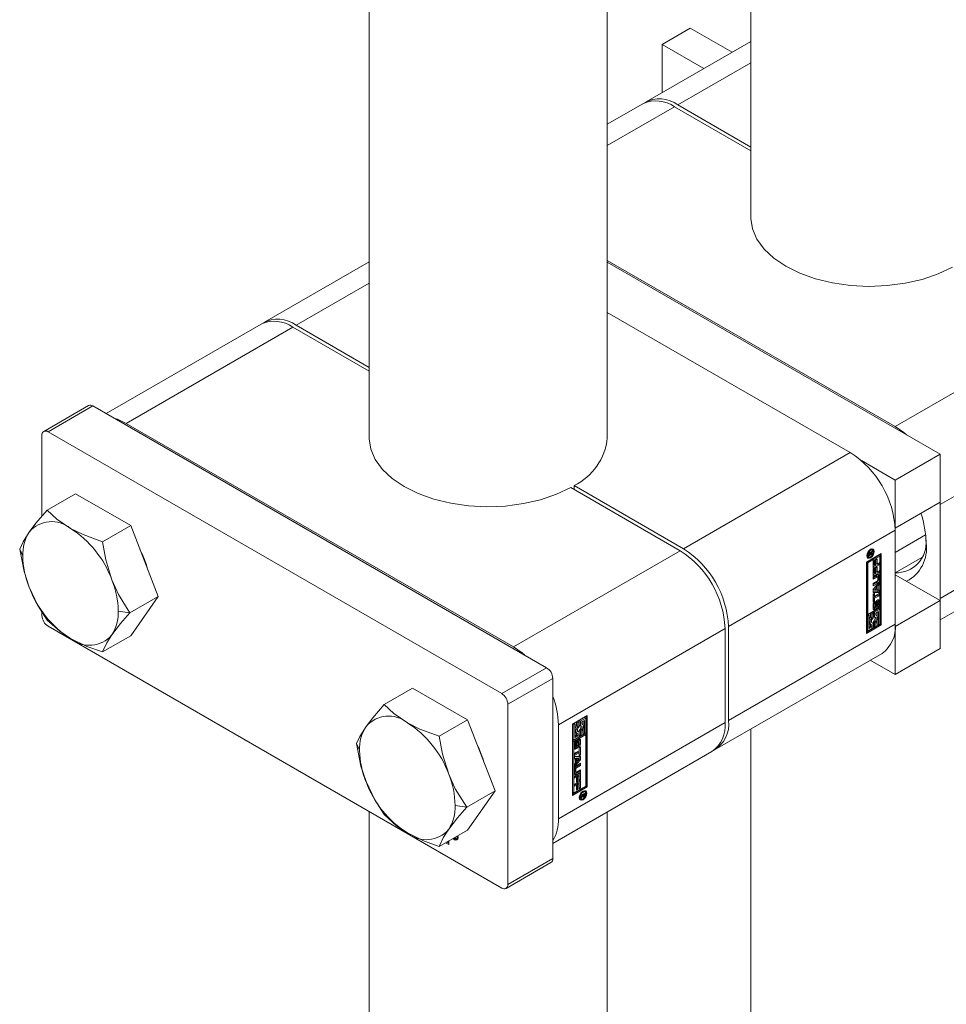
# Model space of a CAD drawing. Header units: millimetres. Extents: x 450 to 25135, y 150 to 17673.
# Tile 141 of 201: x 5325 to 5441, y 11666 to 11790. Entities that reach past the tile are written whole.
import ezdxf

# ---------------------------------------------------------------- set-up
doc = ezdxf.new("R2010")
doc.units = ezdxf.units.MM
doc.linetypes.add('SLD-Centrada-doble', pattern=[12.7, 6.35, -1.27, 1.27, -1.27, 1.27, -1.27])
doc.linetypes.add('SLD-Continua', pattern=[0])
doc.layers.add('COTAS', color=1, linetype='SLD-Continua')

msp = doc.modelspace()

# ---------------------------------------------------------------- linework, layer by layer
at = {"color": 7, "linetype": 'SLD-Continua', "lineweight": 18, "ltscale": 30}
for p, q in [((5368.54, 12670.35), (5368.54, 11737.57)), ((5398.54, 11737.57), (5398.54, 12670.3)), ((5416.63, 12575.25), (5416.63, 11765.33)), ((5416.63, 11700.89), (5416.63, 11443.42)), ((5368.54, 11690.51), (5368.54, 11529.96)), ((5398.54, 11529.96), (5398.54, 11690.45))]:
    msp.add_line(p, q, dxfattribs=at)
at = {"layer": 'COTAS', "linetype": 'SLD-Continua', "lineweight": 18, "ltscale": 30}
for p, q in [((5405.46, 11787.16), (5409, 11789.21)), ((5414.26, 11786.17), (5409, 11789.21)), ((5416.63, 11787.54), (5403.44, 11779.93)), ((5410.72, 11784.13), (5405.46, 11787.16)), ((5405.46, 11781.1), (5405.46, 11787.16)), ((5403.02, 11779.68), (5398.54, 11777.1)), ((5416.63, 11773.74), (5407.02, 11779.29)), ((5407.44, 11779.53), (5416.63, 11774.23)), ((5368.54, 11759.78), (5355.36, 11752.17)), ((5398.54, 11759.93), (5434.81, 11739)), ((5440.47, 11735.53), (5398.54, 11759.73)), ((5398.54, 11753.4), (5429.15, 11735.73)), ((5354.94, 11751.93), (5335.42, 11740.66)), ((5368.54, 11745.98), (5358.94, 11751.53)), ((5359.36, 11751.78), (5368.54, 11746.47)), ((5333.21, 11741.67), (5327.56, 11738.4)), ((5390.9, 11708.63), (5333.76, 11741.61)), ((5337.94, 11739.41), (5386.73, 11711.24)), ((5327.33, 11727.71), (5327.33, 11737.9)), ((5328.11, 11738.35), (5385.24, 11705.36)), ((5440.47, 11735.53), (5434.81, 11732.26)), ((5440.47, 11729.49), (5440.47, 11735.53)), ((5430.56, 11734.72), (5434.81, 11732.26)), ((5434.81, 11732.26), (5434.81, 11726.22)), ((5331.57, 11730.55), (5328, 11728.49)), ((5338.51, 11726.54), (5331.57, 11730.55)), ((5407.73, 11723.36), (5393.94, 11731.33)), ((5394.36, 11731.57), (5394.36, 11731.08)), ((5394.36, 11731.57), (5408.15, 11723.61)), ((5440.47, 11729.49), (5434.81, 11726.22)), ((5440.46, 11729.48), (5440.47, 11729.2)), ((5440.47, 11729.2), (5440.47, 11717.36)), ((5338.51, 11726.54), (5334.94, 11724.49)), ((5341.98, 11717.6), (5338.51, 11726.54)), ((5434.81, 11726.22), (5434.8, 11726.22)), ((5434.81, 11714.1), (5434.81, 11725.94)), ((5440.47, 11714.66), (5459.81, 11725.82)), ((5438.64, 11725.36), (5434.81, 11723.15)), ((5431.18, 11721.92), (5433.04, 11723)), ((5431.96, 11722.99), (5431.45, 11722.69)), ((5431.46, 11722.96), (5431.54, 11722.91)), ((5431.46, 11722.94), (5431.54, 11722.9)), ((5431.48, 11723.03), (5431.55, 11722.99)), ((5431.54, 11723.12), (5431.62, 11723.07)), ((5431.54, 11722.86), (5431.7, 11722.95)), ((5431.54, 11722.93), (5431.54, 11722.91)), ((5431.54, 11722.91), (5431.54, 11722.9)), ((5431.67, 11723.07), (5431.56, 11723.14)), ((5431.69, 11723.17), (5431.63, 11723.1)), ((5431.65, 11723.2), (5431.77, 11723.13)), ((5431.7, 11722.95), (5431.7, 11722.98)), ((5431.7, 11722.98), (5431.73, 11722.97)), ((5431.82, 11723.54), (5431.72, 11723.56)), ((5431.96, 11723.25), (5431.73, 11722.97)), ((5431.73, 11722.97), (5431.96, 11723.1)), ((5431.77, 11723.13), (5431.96, 11723.39)), ((5431.96, 11723.45), (5431.82, 11723.54)), ((5431.86, 11723.04), (5431.96, 11722.99)), ((5431.89, 11723.29), (5431.96, 11723.25)), ((5431.96, 11723.39), (5431.96, 11723.25)), ((5431.96, 11723.1), (5431.96, 11722.99)), ((5432.9, 11714.1), (5432.9, 11722.91)), ((5433.04, 11723), (5433.04, 11714.01)), ((5431.18, 11712.94), (5431.18, 11721.92)), ((5432.72, 11722.77), (5431.22, 11721.9)), ((5431.22, 11721.9), (5431.22, 11715.41)), ((5431.36, 11721.82), (5431.22, 11721.9)), ((5431.23, 11722.72), (5431.3, 11722.65)), ((5431.3, 11722.65), (5431.44, 11722.57)), ((5432.87, 11722.69), (5431.36, 11721.82)), ((5431.36, 11721.82), (5431.36, 11715.33)), ((5431.45, 11722.9), (5431.54, 11722.86)), ((5431.45, 11722.69), (5431.45, 11722.89)), ((5431.49, 11722.88), (5431.45, 11722.86)), ((5431.54, 11722.9), (5431.54, 11722.86)), ((5432.04, 11722.08), (5432.21, 11722.18)), ((5432.04, 11721.16), (5432.04, 11722.08)), ((5432.07, 11722.1), (5432.07, 11721.61)), ((5432.21, 11722.18), (5432.21, 11721.53)), ((5432.34, 11722.22), (5432.52, 11722.33)), ((5432.34, 11721.6), (5432.34, 11722.22)), ((5432.38, 11722.24), (5432.38, 11721.79)), ((5432.38, 11721.79), (5432.52, 11721.71)), ((5432.52, 11722.33), (5432.52, 11721.71)), ((5432.52, 11721.71), (5432.77, 11721.85)), ((5432.63, 11721.77), (5432.63, 11721.66)), ((5432.72, 11722.77), (5432.87, 11722.69)), ((5432.77, 11721.85), (5432.77, 11721.58)), ((5432.87, 11716.2), (5432.87, 11722.69)), ((5434.81, 11720.56), (5438.18, 11722.51)), ((5432.63, 11721.66), (5432.04, 11721.32)), ((5432.77, 11721.58), (5432.04, 11721.16)), ((5432.04, 11721.07), (5432.21, 11721.18)), ((5432.04, 11720.15), (5432.04, 11721.07)), ((5432.63, 11720.65), (5432.04, 11720.31)), ((5432.77, 11720.57), (5432.04, 11720.15)), ((5432.07, 11721.61), (5432.21, 11721.53)), ((5432.07, 11721.1), (5432.07, 11720.61)), ((5432.07, 11720.61), (5432.21, 11720.53)), ((5432.21, 11721.53), (5432.34, 11721.6)), ((5432.21, 11721.18), (5432.21, 11720.53)), ((5432.21, 11720.53), (5432.34, 11720.6)), ((5432.34, 11721.22), (5432.52, 11721.32)), ((5432.34, 11720.6), (5432.34, 11721.22)), ((5432.38, 11721.24), (5432.38, 11720.78)), ((5432.38, 11720.78), (5432.52, 11720.7)), ((5432.52, 11721.32), (5432.52, 11720.7)), ((5432.52, 11720.7), (5432.77, 11720.85)), ((5432.63, 11721.66), (5432.77, 11721.58)), ((5432.63, 11720.77), (5432.63, 11720.65)), ((5432.63, 11720.65), (5432.77, 11720.57)), ((5432.77, 11720.85), (5432.77, 11720.57)), ((5432.04, 11720.05), (5432.56, 11720.36)), ((5432.4, 11720.15), (5432.04, 11719.94)), ((5432.54, 11720.07), (5432.04, 11719.78)), ((5432.04, 11719.78), (5432.04, 11720.05)), ((5432.04, 11719.22), (5432.54, 11719.51)), ((5432.04, 11718.51), (5432.77, 11719.38)), ((5432.42, 11719.33), (5432.04, 11719.11)), ((5432.56, 11719.25), (5432.04, 11718.95)), ((5432.04, 11718.95), (5432.04, 11719.22)), ((5432.59, 11720.07), (5432.45, 11720.16)), ((5432.61, 11719.64), (5432.61, 11720.03)), ((5432.63, 11719.21), (5432.63, 11719.17)), ((5432.65, 11720.31), (5432.65, 11719.73)), ((5432.77, 11719.38), (5432.77, 11719.09)), ((5432.79, 11720.23), (5432.79, 11719.64)), ((5440.47, 11717.08), (5434.81, 11720.34)), ((5432.04, 11718.11), (5432.04, 11718.51)), ((5432.63, 11718.17), (5432.04, 11718.19)), ((5432.77, 11718.08), (5432.04, 11718.11)), ((5432.04, 11717.92), (5432.21, 11718.03)), ((5432.34, 11718.83), (5432.05, 11718.49)), ((5432.05, 11718.49), (5432.2, 11718.4)), ((5432.49, 11718.75), (5432.2, 11718.4)), ((5432.2, 11718.4), (5432.49, 11718.39)), ((5432.21, 11718.03), (5432.21, 11717.65)), ((5432.21, 11717.65), (5432.77, 11717.97)), ((5432.34, 11718.83), (5432.49, 11718.75)), ((5432.49, 11718.39), (5432.49, 11718.75)), ((5432.63, 11719.17), (5432.5, 11719.02)), ((5432.5, 11719.02), (5432.5, 11718.47)), ((5432.5, 11719.02), (5432.64, 11718.94)), ((5432.5, 11718.47), (5432.64, 11718.38)), ((5432.63, 11719.17), (5432.77, 11719.09)), ((5432.63, 11718.4), (5432.63, 11718.17)), ((5432.63, 11718.17), (5432.77, 11718.08)), ((5432.77, 11719.09), (5432.64, 11718.94)), ((5432.64, 11718.94), (5432.64, 11718.38)), ((5432.64, 11718.38), (5432.77, 11718.38)), ((5432.77, 11718.38), (5432.77, 11718.08)), ((5432.77, 11717.97), (5432.77, 11717.7)), ((5341.98, 11717.6), (5338.41, 11715.54)), ((5338.51, 11712.66), (5341.98, 11717.6)), ((5432.04, 11716.9), (5432.04, 11717.92)), ((5432.07, 11717.08), (5432.04, 11717.06)), ((5432.21, 11717), (5432.04, 11716.9)), ((5432.07, 11717.95), (5432.07, 11717.73)), ((5432.63, 11717.78), (5432.07, 11717.46)), ((5432.07, 11717.73), (5432.21, 11717.65)), ((5432.07, 11717.46), (5432.07, 11717.08)), ((5432.07, 11717.46), (5432.21, 11717.38)), ((5432.07, 11717.08), (5432.21, 11717)), ((5432.09, 11716.76), (5432.23, 11716.68)), ((5432.09, 11716.73), (5432.09, 11716.3)), ((5432.1, 11716.8), (5432.24, 11716.72)), ((5432.13, 11716.85), (5432.13, 11716.85)), ((5432.13, 11716.85), (5432.13, 11716.85)), ((5432.13, 11716.85), (5432.28, 11716.77)), ((5432.77, 11717.7), (5432.21, 11717.38)), ((5432.21, 11717.38), (5432.21, 11717)), ((5432.28, 11716.98), (5432.28, 11716.77)), ((5432.32, 11716.27), (5432.33, 11716.76)), ((5432.36, 11716.9), (5432.35, 11716.42)), ((5432.36, 11716.9), (5432.36, 11716.9)), ((5432.36, 11716.9), (5432.5, 11716.82)), ((5432.4, 11716.98), (5432.53, 11716.91)), ((5432.43, 11717.02), (5432.57, 11716.94)), ((5432.58, 11716.93), (5432.44, 11717.02)), ((5432.5, 11716.82), (5432.49, 11716.34)), ((5432.6, 11716.44), (5432.6, 11716.87)), ((5432.63, 11717.89), (5432.63, 11717.78)), ((5432.63, 11717.78), (5432.77, 11717.7)), ((5432.65, 11717.1), (5432.65, 11716.59)), ((5432.79, 11717.01), (5432.79, 11716.51)), ((5440.47, 11717.08), (5434.81, 11713.81)), ((5440.47, 11717.36), (5440.46, 11717.08)), ((5440.47, 11711.03), (5440.47, 11717.08)), ((5327.33, 11715.2), (5327.33, 11715.67)), ((5431.36, 11715.33), (5432.87, 11716.2)), ((5431.88, 11715.59), (5431.71, 11715.49)), ((5431.71, 11715.49), (5431.71, 11715.01)), ((5431.71, 11715.49), (5431.85, 11715.41)), ((5432.03, 11715.51), (5431.85, 11715.41)), ((5431.88, 11715.59), (5432.03, 11715.51)), ((5432.03, 11716.07), (5432.03, 11716.58)), ((5432.03, 11714.9), (5432.03, 11715.51)), ((5432.72, 11716.08), (5432.06, 11715.69)), ((5432.06, 11715.69), (5432.06, 11715.08)), ((5432.06, 11715.69), (5432.2, 11715.61)), ((5432.09, 11716.26), (5432.23, 11716.18)), ((5432.11, 11716.23), (5432.25, 11716.15)), ((5432.11, 11716.23), (5432.25, 11716.15)), ((5432.87, 11715.99), (5432.2, 11715.61)), ((5432.2, 11715.61), (5432.2, 11715)), ((5432.23, 11716.65), (5432.23, 11716.22)), ((5432.35, 11716.42), (5432.49, 11716.34)), ((5432.38, 11715.51), (5432.69, 11715.69)), ((5432.38, 11715.23), (5432.38, 11715.51)), ((5432.55, 11716.31), (5432.55, 11716.32)), ((5432.55, 11716.11), (5432.55, 11716.31)), ((5432.55, 11715.61), (5432.55, 11715.09)), ((5432.69, 11715.69), (5432.69, 11714.01)), ((5432.72, 11716.08), (5432.87, 11715.99)), ((5432.87, 11714.12), (5432.87, 11715.99)), ((5431.22, 11715.41), (5431.36, 11715.33)), ((5431.39, 11715.31), (5431.22, 11715.21)), ((5431.22, 11715.21), (5431.22, 11713.33)), ((5431.22, 11715.21), (5431.36, 11715.12)), ((5431.53, 11715.23), (5431.36, 11715.12)), ((5431.36, 11715.12), (5431.36, 11713.25)), ((5431.39, 11715.31), (5431.53, 11715.23)), ((5431.53, 11713.55), (5431.53, 11715.23)), ((5431.71, 11715.01), (5431.85, 11714.93)), ((5431.88, 11714.32), (5431.84, 11714.31)), ((5431.85, 11715.41), (5431.85, 11714.93)), ((5431.88, 11714.32), (5432.03, 11714.24)), ((5432.03, 11713.63), (5432.03, 11714.24)), ((5432.06, 11715.08), (5432.2, 11715)), ((5432.06, 11714.42), (5432.06, 11713.81)), ((5432.06, 11714.42), (5432.2, 11714.34)), ((5432.2, 11714.34), (5432.2, 11713.73)), ((5432.45, 11715.2), (5432.38, 11715.25)), ((5432.38, 11713.83), (5432.38, 11714.31)), ((5432.55, 11714.65), (5432.55, 11714.1)), ((5328.11, 11713.85), (5385.24, 11680.87)), ((5413.38, 11701.73), (5413.38, 11713.57)), ((5413.81, 11713.81), (5413.81, 11701.97)), ((5432.9, 11714.1), (5431.18, 11713.11)), ((5433.04, 11714.01), (5431.18, 11712.94)), ((5431.22, 11713.33), (5431.36, 11713.25)), ((5431.36, 11713.25), (5432.03, 11713.63)), ((5431.71, 11713.81), (5431.53, 11713.71)), ((5431.85, 11713.73), (5431.53, 11713.55)), ((5431.63, 11714.12), (5431.78, 11714.04)), ((5431.71, 11714.07), (5431.71, 11713.81)), ((5431.71, 11713.81), (5431.85, 11713.73)), ((5431.85, 11714.01), (5431.85, 11713.73)), ((5432.06, 11713.81), (5432.2, 11713.73)), ((5432.2, 11713.73), (5432.38, 11713.83)), ((5432.55, 11714.1), (5432.69, 11714.01)), ((5432.69, 11714.01), (5432.87, 11714.12)), ((5433.04, 11714.01), (5432.9, 11714.1)), ((5434.8, 11713.81), (5434.81, 11713.81)), ((5434.81, 11713.81), (5434.81, 11707.77)), ((5338.51, 11712.66), (5334.94, 11710.61)), ((5440.47, 11711.03), (5434.81, 11707.77)), ((5412.15, 11698.31), (5433.15, 11710.43)), ((5434.81, 11707.77), (5431.67, 11709.58)), ((5391.68, 11684.58), (5391.68, 11707.28)), ((5373.99, 11706.06), (5370.43, 11704)), ((5380.93, 11702.05), (5373.99, 11706.06)), ((5386.02, 11681.32), (5386.02, 11704.02)), ((5380.93, 11702.05), (5377.37, 11699.99)), ((5384.4, 11693.11), (5380.93, 11702.05)), ((5394.15, 11701.52), (5396.01, 11702.6)), ((5394.85, 11701.89), (5394.67, 11701.79)), ((5394.85, 11701.89), (5394.99, 11701.81)), ((5395.69, 11702.37), (5395.02, 11701.99)), ((5395.02, 11701.99), (5395.02, 11701.38)), ((5395.02, 11701.99), (5395.17, 11701.91)), ((5395.83, 11702.29), (5395.17, 11701.91)), ((5395.17, 11701.91), (5395.17, 11701.3)), ((5395.34, 11701.81), (5395.66, 11701.99)), ((5395.52, 11701.91), (5395.52, 11701.39)), ((5395.66, 11701.99), (5395.66, 11700.31)), ((5395.69, 11702.37), (5395.83, 11702.29)), ((5395.83, 11700.41), (5395.83, 11702.29)), ((5395.87, 11693.7), (5395.87, 11702.51)), ((5396.01, 11702.6), (5396.01, 11693.61)), ((5392.38, 11701.44), (5392.38, 11689.6)), ((5394.15, 11692.54), (5394.15, 11701.52)), ((5394.36, 11701.61), (5394.18, 11701.51)), ((5394.18, 11701.51), (5394.18, 11699.63)), ((5394.18, 11701.51), (5394.33, 11701.42)), ((5394.5, 11701.52), (5394.33, 11701.42)), ((5394.33, 11701.42), (5394.33, 11699.54)), ((5394.36, 11701.61), (5394.5, 11701.52)), ((5394.5, 11699.85), (5394.5, 11701.52)), ((5394.67, 11701.79), (5394.67, 11701.31)), ((5394.67, 11701.79), (5394.82, 11701.71)), ((5394.67, 11701.31), (5394.82, 11701.23)), ((5394.85, 11700.62), (5394.81, 11700.61)), ((5394.99, 11701.81), (5394.82, 11701.71)), ((5394.82, 11701.71), (5394.82, 11701.23)), ((5394.85, 11700.62), (5394.99, 11700.54)), ((5394.99, 11701.2), (5394.99, 11701.81)), ((5395.02, 11701.38), (5395.17, 11701.3)), ((5395.02, 11700.72), (5395.02, 11700.11)), ((5395.02, 11700.72), (5395.17, 11700.64)), ((5395.17, 11700.64), (5395.17, 11700.03)), ((5395.34, 11701.53), (5395.34, 11701.81)), ((5395.42, 11701.5), (5395.34, 11701.55)), ((5395.34, 11700.13), (5395.34, 11700.61)), ((5395.52, 11700.95), (5395.52, 11700.39)), ((5395.69, 11700.29), (5394.18, 11699.42)), ((5394.18, 11699.63), (5394.33, 11699.54)), ((5394.18, 11699.42), (5394.18, 11692.93)), ((5394.33, 11699.34), (5394.18, 11699.42)), ((5395.83, 11700.21), (5394.33, 11699.34)), ((5394.33, 11699.54), (5394.99, 11699.93)), ((5394.33, 11699.34), (5394.33, 11692.85)), ((5394.67, 11700.11), (5394.5, 11700.01)), ((5394.82, 11700.03), (5394.5, 11699.85)), ((5394.6, 11700.42), (5394.74, 11700.33)), ((5394.64, 11699.43), (5394.64, 11699.22)), ((5394.67, 11700.37), (5394.67, 11700.11)), ((5394.67, 11700.11), (5394.82, 11700.03)), ((5394.73, 11699.35), (5394.72, 11698.87)), ((5394.77, 11699.44), (5394.9, 11699.36)), ((5394.79, 11699.46), (5394.92, 11699.39)), ((5394.94, 11699.39), (5394.8, 11699.47)), ((5394.82, 11700.31), (5394.82, 11700.03)), ((5394.99, 11699.93), (5394.99, 11700.54)), ((5395.02, 11700.11), (5395.17, 11700.03)), ((5395.02, 11699.55), (5395.02, 11699.04)), ((5395.16, 11699.47), (5395.16, 11698.96)), ((5395.17, 11700.03), (5395.34, 11700.13)), ((5395.52, 11700.39), (5395.66, 11700.31)), ((5395.66, 11700.31), (5395.83, 11700.41)), ((5395.69, 11700.29), (5395.83, 11700.21)), ((5395.83, 11693.72), (5395.83, 11700.21)), ((5394.4, 11698.52), (5394.4, 11699.03)), ((5394.42, 11697.84), (5394.98, 11698.16)), ((5394.45, 11699.18), (5394.45, 11698.75)), ((5394.46, 11698.71), (5394.6, 11698.62)), ((5394.47, 11698.69), (5394.61, 11698.6)), ((5394.49, 11699.29), (5394.62, 11699.21)), ((5394.5, 11699.31), (5394.64, 11699.22)), ((5394.5, 11699.3), (5394.64, 11699.22)), ((5394.59, 11699.1), (5394.59, 11698.67)), ((5394.64, 11699.22), (5394.64, 11699.22)), ((5394.69, 11698.72), (5394.7, 11699.2)), ((5394.87, 11699.27), (5394.86, 11698.78)), ((5394.92, 11698.56), (5394.92, 11698.77)), ((5394.96, 11698.89), (5394.96, 11699.32)), ((5394.98, 11698.54), (5395.16, 11698.64)), ((5394.98, 11698.16), (5394.98, 11698.54)), ((5395.01, 11698.56), (5395.01, 11697.7)), ((5395.16, 11698.64), (5395.16, 11697.61)), ((5391.68, 11686.49), (5411.73, 11698.06)), ((5394.84, 11697.97), (5394.42, 11697.73)), ((5394.98, 11697.89), (5394.42, 11697.57)), ((5394.42, 11697.57), (5394.42, 11697.84)), ((5394.42, 11697.45), (5395.16, 11697.43)), ((5394.42, 11697.16), (5394.42, 11697.45)), ((5394.42, 11697.22), (5394.55, 11697.15)), ((5394.55, 11697.15), (5394.42, 11697.16)), ((5395.01, 11697.11), (5394.42, 11696.41)), ((5395.16, 11697.03), (5394.42, 11696.16)), ((5394.55, 11696.6), (5394.55, 11697.15)), ((5394.56, 11697.23), (5394.56, 11696.87)), ((5394.85, 11697.22), (5394.56, 11697.23)), ((5394.56, 11697.23), (5394.71, 11697.15)), ((5394.56, 11696.87), (5394.71, 11696.79)), ((5395, 11697.14), (5394.71, 11697.15)), ((5394.71, 11697.15), (5394.71, 11696.79)), ((5394.71, 11696.79), (5395, 11697.14)), ((5394.84, 11697.97), (5394.98, 11697.89)), ((5394.85, 11697.22), (5395, 11697.14)), ((5394.98, 11697.51), (5394.98, 11697.89)), ((5395.01, 11697.7), (5394.98, 11697.67)), ((5395.16, 11697.61), (5394.98, 11697.51)), ((5395.01, 11697.7), (5395.16, 11697.61)), ((5395.01, 11697.43), (5395.01, 11697.11)), ((5395.01, 11697.11), (5395.16, 11697.03)), ((5395.16, 11697.43), (5395.16, 11697.03)), ((5394.4, 11695.31), (5394.4, 11695.9)), ((5394.42, 11696.45), (5394.55, 11696.6)), ((5394.42, 11696.16), (5394.42, 11696.45)), ((5394.44, 11695.98), (5394.44, 11695.59)), ((5395.01, 11696.4), (5394.51, 11696.11)), ((5394.58, 11695.9), (5394.58, 11695.51)), ((5394.63, 11696.29), (5395.16, 11696.59)), ((5395.16, 11696.32), (5394.65, 11696.03)), ((5394.65, 11695.47), (5395.16, 11695.76)), ((5395.01, 11696.51), (5395.01, 11696.4)), ((5395.01, 11696.4), (5395.16, 11696.32)), ((5395.01, 11695.68), (5395.01, 11695.57)), ((5395.16, 11696.59), (5395.16, 11696.32)), ((5395.16, 11695.76), (5395.16, 11695.48)), ((5394.42, 11694.97), (5395.16, 11695.39)), ((5394.42, 11694.69), (5394.42, 11694.97)), ((5394.53, 11694.92), (5394.42, 11694.86)), ((5394.67, 11694.84), (5394.42, 11694.69)), ((5394.42, 11693.96), (5395.16, 11694.38)), ((5394.46, 11695.55), (5394.6, 11695.47)), ((5395.01, 11695.57), (5394.49, 11695.26)), ((5394.53, 11694.92), (5394.67, 11694.84)), ((5395.16, 11695.48), (5394.63, 11695.18)), ((5394.67, 11694.22), (5394.67, 11694.84)), ((5394.71, 11694.4), (5394.67, 11694.38)), ((5394.84, 11695.09), (5394.71, 11695.02)), ((5394.71, 11695.02), (5394.71, 11694.4)), ((5394.71, 11695.02), (5394.85, 11694.94)), ((5394.71, 11694.4), (5394.85, 11694.32)), ((5394.84, 11695.09), (5394.98, 11695.01)), ((5394.98, 11695.01), (5394.85, 11694.94)), ((5394.85, 11694.94), (5394.85, 11694.32)), ((5394.98, 11694.36), (5394.98, 11695.01)), ((5395.01, 11694.55), (5394.98, 11694.52)), ((5395.16, 11694.46), (5394.98, 11694.36)), ((5395.01, 11695.57), (5395.16, 11695.48)), ((5395.01, 11695.31), (5395.01, 11694.55)), ((5395.01, 11694.55), (5395.16, 11694.46)), ((5395.16, 11695.39), (5395.16, 11694.46)), ((5395.16, 11694.38), (5395.16, 11693.46)), ((5394.15, 11692.71), (5395.87, 11693.7)), ((5396.01, 11693.61), (5394.15, 11692.54)), ((5394.33, 11692.85), (5395.83, 11693.72)), ((5394.42, 11693.69), (5394.42, 11693.96)), ((5394.53, 11693.91), (5394.42, 11693.85)), ((5394.67, 11693.83), (5394.42, 11693.69)), ((5394.53, 11693.91), (5394.67, 11693.83)), ((5394.85, 11694.32), (5394.67, 11694.22)), ((5394.67, 11693.21), (5394.67, 11693.83)), ((5394.71, 11693.4), (5394.67, 11693.38)), ((5394.85, 11693.32), (5394.67, 11693.21)), ((5394.84, 11694.09), (5394.71, 11694.02)), ((5394.71, 11694.02), (5394.71, 11693.4)), ((5394.71, 11694.02), (5394.85, 11693.93)), ((5394.71, 11693.4), (5394.85, 11693.32)), ((5394.84, 11694.09), (5394.98, 11694.01)), ((5394.98, 11694.01), (5394.85, 11693.93)), ((5394.85, 11693.93), (5394.85, 11693.32)), ((5394.98, 11693.36), (5394.98, 11694.01)), ((5395.01, 11693.54), (5394.98, 11693.52)), ((5395.16, 11693.46), (5394.98, 11693.36)), ((5395.01, 11694.3), (5395.01, 11693.54)), ((5395.01, 11693.54), (5395.16, 11693.46)), ((5396.01, 11693.61), (5395.87, 11693.7)), ((5384.4, 11693.11), (5380.84, 11691.05)), ((5380.93, 11688.17), (5384.4, 11693.11)), ((5394.18, 11692.93), (5394.33, 11692.85)), ((5395.02, 11692.24), (5395.09, 11692.17)), ((5395.09, 11692.17), (5395.23, 11692.09)), ((5395.23, 11692.55), (5395.74, 11692.84)), ((5395.47, 11692.57), (5395.23, 11692.44)), ((5395.23, 11692.28), (5395.47, 11692.57)), ((5395.23, 11692.44), (5395.23, 11692.55)), ((5395.43, 11692.41), (5395.23, 11692.15)), ((5395.23, 11692.15), (5395.23, 11692.28)), ((5395.36, 11692.45), (5395.43, 11692.41)), ((5395.37, 11692.63), (5395.47, 11692.57)), ((5395.39, 11692.64), (5395.49, 11692.59)), ((5395.42, 11692.52), (5395.52, 11692.46)), ((5395.42, 11692.52), (5395.51, 11692.47)), ((5395.43, 11692.44), (5395.57, 11692.36)), ((5395.47, 11692.57), (5395.49, 11692.56)), ((5395.65, 11692.68), (5395.49, 11692.59)), ((5395.49, 11692.59), (5395.49, 11692.56)), ((5395.61, 11693.05), (5395.51, 11693.08)), ((5395.56, 11692.74), (5395.65, 11692.68)), ((5395.6, 11692.76), (5395.6, 11692.73)), ((5395.75, 11692.97), (5395.61, 11693.05)), ((5395.65, 11692.64), (5395.65, 11692.68)), ((5395.65, 11692.62), (5395.65, 11692.64)), ((5395.65, 11692.61), (5395.65, 11692.62)), ((5395.74, 11692.84), (5395.74, 11692.65)), ((5380.93, 11688.17), (5377.37, 11686.11)), ((5379.36, 11687.14), (5379.32, 11687.24)), ((5379.43, 11687.18), (5379.36, 11687.14)), ((5379.47, 11687.08), (5379.36, 11687.14)), ((5379.39, 11687.28), (5379.47, 11687.08)), ((5379.53, 11687.05), (5379.67, 11687.13)), ((5379.64, 11687.28), (5379.62, 11687.41)), ((5378.59, 11686.34), (5378.17, 11686.58)), ((5378.32, 11686.66), (5378.59, 11686.5)), ((5378.35, 11686.68), (5378.42, 11686.64)), ((5378.42, 11686.64), (5378.42, 11686.72)), ((5378.56, 11686.72), (5378.42, 11686.64)), ((5378.56, 11686.72), (5378.56, 11686.8)), ((5378.59, 11686.82), (5378.59, 11686.34)), ((5385.79, 11680.81), (5391.45, 11684.08))]:
    msp.add_line(p, q, dxfattribs=at)
at = {"layer": 'COTAS', "linetype": 'SLD-Centrada-doble', "lineweight": 18, "ltscale": 30}
for p, q in [((5416.63, 11784.83), (5407.44, 11779.53)), ((5398.54, 11774.4), (5407.02, 11779.29)), ((5368.54, 11757.08), (5359.36, 11751.78)), ((5337.94, 11739.41), (5358.94, 11751.53)), ((5434.81, 11739), (5455.81, 11751.12)), ((5328.11, 11738.35), (5333.76, 11741.61)), ((5440.47, 11729.2), (5461.47, 11741.32)), ((5429.15, 11735.73), (5408.15, 11723.61)), ((5440.47, 11717.36), (5461.47, 11729.48)), ((5434.81, 11725.94), (5413.81, 11713.81)), ((5324.53, 11723.56), (5324.92, 11722.71)), ((5386.73, 11711.24), (5407.73, 11723.36)), ((5431.46, 11722.97), (5431.54, 11722.93)), ((5431.52, 11723.09), (5431.59, 11723.05)), ((5431.53, 11723.11), (5431.62, 11723.07)), ((5431.6, 11723.48), (5431.7, 11723.43)), ((5431.57, 11722.54), (5431.7, 11722.47)), ((5432.4, 11720.15), (5432.54, 11720.07)), ((5432.42, 11719.33), (5432.56, 11719.25)), ((5432.65, 11720.31), (5432.79, 11720.23)), ((5432.65, 11719.73), (5432.79, 11719.64)), ((5432.09, 11716.73), (5432.23, 11716.65)), ((5432.12, 11716.83), (5432.26, 11716.75)), ((5432.38, 11716.95), (5432.51, 11716.87)), ((5432.55, 11716.93), (5432.42, 11717.01)), ((5432.65, 11717.1), (5432.79, 11717.01)), ((5336.95, 11715.77), (5338.41, 11715.54)), ((5432.09, 11716.3), (5432.23, 11716.22)), ((5432.12, 11716.02), (5432.26, 11715.94)), ((5432.55, 11716.12), (5432.56, 11716.11)), ((5432.65, 11716.59), (5432.79, 11716.51)), ((5392.38, 11701.44), (5413.38, 11713.57)), ((5434.81, 11714.1), (5413.81, 11701.97)), ((5385.24, 11705.36), (5390.9, 11708.63)), ((5386.02, 11704.02), (5391.68, 11707.28)), ((5392.38, 11689.6), (5413.38, 11701.73)), ((5394.73, 11699.35), (5394.87, 11699.27)), ((5394.74, 11699.37), (5394.87, 11699.29)), ((5394.75, 11699.4), (5394.88, 11699.33)), ((5394.78, 11699.46), (5394.92, 11699.39)), ((5395.02, 11699.55), (5395.16, 11699.47)), ((5366.96, 11699.06), (5367.35, 11698.22)), ((5394.45, 11699.22), (5394.59, 11699.14)), ((5394.45, 11699.18), (5394.59, 11699.1)), ((5394.45, 11698.75), (5394.59, 11698.67)), ((5394.47, 11699.26), (5394.61, 11699.18)), ((5394.63, 11698.39), (5394.49, 11698.47)), ((5394.72, 11698.87), (5394.86, 11698.78)), ((5394.93, 11698.57), (5394.92, 11698.57)), ((5395.02, 11699.04), (5395.16, 11698.96)), ((5394.44, 11695.98), (5394.58, 11695.9)), ((5394.51, 11696.11), (5394.65, 11696.03)), ((5394.44, 11695.59), (5394.58, 11695.51)), ((5394.49, 11695.26), (5394.63, 11695.18)), ((5395.49, 11691.99), (5395.36, 11692.06)), ((5395.49, 11692.95), (5395.39, 11693)), ((5395.57, 11692.36), (5395.43, 11692.44)), ((5395.59, 11692.36), (5395.44, 11692.44)), ((5395.44, 11692.37), (5395.5, 11692.34)), ((5395.6, 11692.73), (5395.74, 11692.65)), ((5395.62, 11692.5), (5395.68, 11692.46)), ((5395.65, 11692.61), (5395.73, 11692.57)), ((5379.37, 11691.28), (5380.84, 11691.05)), ((5379.73, 11687.34), (5379.64, 11687.28)), ((5386.02, 11681.32), (5391.68, 11684.58))]:
    msp.add_line(p, q, dxfattribs=at)
at = {"layer": 'COTAS', "linetype": 'SLD-Continua', "lineweight": 18, "ltscale": 30, "flags": 128}
for points in [[(5442.02, 11759.08), (5440.22, 11758.23), (5438.22, 11757.55), (5436.06, 11757.06), (5433.8, 11756.76), (5431.48, 11756.67), (5429.16, 11756.79), (5426.91, 11757.11), (5424.76, 11757.63), (5422.79, 11758.33), (5421.02, 11759.21), (5419.51, 11760.22), (5418.29, 11761.37), (5417.39, 11762.6), (5416.83, 11763.91), (5416.63, 11765.24), (5416.63, 11765.33)], [(5336.53, 11740.01), (5336.83, 11739.92), (5337.94, 11739.41)], [(5434.81, 11739), (5435.91, 11738.24), (5436.21, 11737.98)], [(5393.94, 11731.33), (5392.14, 11730.47), (5390.14, 11729.79), (5387.98, 11729.3), (5385.71, 11729), (5383.39, 11728.91), (5381.08, 11729.03), (5378.82, 11729.35), (5376.68, 11729.87), (5374.7, 11730.57), (5372.94, 11731.45), (5371.43, 11732.47), (5370.21, 11733.61), (5369.31, 11734.85), (5368.75, 11736.15), (5368.54, 11737.48), (5368.54, 11737.57)], [(5328, 11728.49), (5326.57, 11726.82), (5325.73, 11725.72)], [(5330.93, 11726.18), (5329.22, 11727.36), (5328, 11728.49)], [(5325.73, 11725.72), (5324.96, 11724.48), (5324.53, 11723.56)], [(5334.94, 11724.49), (5332.51, 11725.39), (5330.93, 11726.18)], [(5336.14, 11719.71), (5335.37, 11722.22), (5334.94, 11724.49)], [(5324.53, 11723.56), (5325.1, 11720.73), (5325.73, 11718.77)], [(5431.7, 11722.47), (5431.52, 11722.41), (5431.37, 11722.44), (5431.27, 11722.55), (5431.23, 11722.74), (5431.27, 11722.97), (5431.37, 11723.2), (5431.52, 11723.41), (5431.7, 11723.55)], [(5431.7, 11723.43), (5431.56, 11723.32), (5431.44, 11723.16), (5431.37, 11722.98), (5431.34, 11722.8), (5431.37, 11722.66), (5431.44, 11722.57), (5431.56, 11722.54), (5431.7, 11722.59)], [(5431.7, 11723.55), (5431.88, 11723.61), (5432.03, 11723.58), (5432.13, 11723.47), (5432.17, 11723.28), (5432.13, 11723.05), (5432.03, 11722.82), (5431.88, 11722.61), (5431.7, 11722.47)], [(5431.7, 11722.59), (5431.84, 11722.7), (5431.96, 11722.86), (5432.04, 11723.04), (5432.06, 11723.22), (5432.04, 11723.36), (5431.96, 11723.45), (5431.84, 11723.48), (5431.7, 11723.43)], [(5431.95, 11723.61), (5431.99, 11723.55), (5432.03, 11723.38)], [(5431.54, 11722.54), (5431.38, 11722.49), (5431.31, 11722.49)], [(5338.41, 11715.54), (5336.98, 11717.87), (5336.14, 11719.71)], [(5432.65, 11720.31), (5432.64, 11720.36), (5432.64, 11720.39)], [(5325.73, 11718.77), (5326.83, 11716.45), (5328, 11714.61)], [(5432.44, 11717.02), (5432.43, 11717.02), (5432.43, 11717.02)], [(5432.65, 11717.1), (5432.65, 11717.15), (5432.64, 11717.18)], [(5336.14, 11712.76), (5337.24, 11714.2), (5338.41, 11715.54)], [(5432.05, 11715.99), (5432.08, 11716), (5432.12, 11716.02)], [(5432.11, 11716.23), (5432.11, 11716.23), (5432.11, 11716.23)], [(5328, 11714.61), (5329.57, 11713.21), (5330.93, 11712.3)], [(5431.85, 11714.93), (5431.76, 11714.79), (5431.69, 11714.64), (5431.65, 11714.49), (5431.64, 11714.34), (5431.65, 11714.22), (5431.69, 11714.12), (5431.76, 11714.04), (5431.85, 11714.01)], [(5432.03, 11714.24), (5431.94, 11714.24), (5431.87, 11714.27), (5431.83, 11714.35), (5431.81, 11714.45), (5431.83, 11714.56), (5431.87, 11714.69), (5431.94, 11714.8), (5432.03, 11714.9)], [(5432.2, 11715), (5432.29, 11715), (5432.35, 11714.97), (5432.4, 11714.89), (5432.41, 11714.79), (5432.4, 11714.68), (5432.35, 11714.55), (5432.29, 11714.44), (5432.2, 11714.34)], [(5432.38, 11714.31), (5432.47, 11714.45), (5432.53, 11714.6), (5432.58, 11714.75), (5432.59, 11714.9), (5432.58, 11715.02), (5432.53, 11715.12), (5432.47, 11715.2), (5432.38, 11715.23)], [(5330.93, 11712.3), (5332.98, 11711.31), (5334.94, 11710.61)], [(5334.94, 11710.61), (5335.51, 11711.78), (5336.14, 11712.76)], [(5386.73, 11711.24), (5387.83, 11710.48), (5388.13, 11710.23)], [(5370.43, 11704), (5368.99, 11702.33), (5368.16, 11701.22)], [(5373.36, 11701.69), (5371.65, 11702.87), (5370.43, 11704)], [(5368.16, 11701.22), (5367.38, 11699.98), (5366.96, 11699.06)], [(5377.37, 11699.99), (5374.93, 11700.9), (5373.36, 11701.69)], [(5394.82, 11701.23), (5394.73, 11701.09), (5394.66, 11700.94), (5394.62, 11700.79), (5394.6, 11700.64), (5394.62, 11700.52), (5394.66, 11700.42), (5394.73, 11700.34), (5394.82, 11700.31)], [(5394.99, 11700.54), (5394.91, 11700.54), (5394.84, 11700.57), (5394.79, 11700.65), (5394.78, 11700.75), (5394.79, 11700.86), (5394.84, 11700.99), (5394.91, 11701.1), (5394.99, 11701.2)], [(5395.17, 11701.3), (5395.25, 11701.3), (5395.32, 11701.26), (5395.36, 11701.19), (5395.38, 11701.09), (5395.36, 11700.97), (5395.32, 11700.85), (5395.25, 11700.74), (5395.17, 11700.64)], [(5395.34, 11700.61), (5395.43, 11700.75), (5395.5, 11700.9), (5395.54, 11701.05), (5395.56, 11701.19), (5395.54, 11701.32), (5395.5, 11701.42), (5395.43, 11701.49), (5395.34, 11701.53)], [(5378.57, 11695.21), (5377.79, 11697.73), (5377.37, 11699.99)], [(5395.02, 11699.55), (5395.01, 11699.6), (5395, 11699.63)], [(5366.96, 11699.06), (5367.52, 11696.23), (5368.16, 11694.28)], [(5394.41, 11698.44), (5394.44, 11698.45), (5394.49, 11698.47)], [(5394.45, 11699.23), (5394.45, 11699.23), (5394.45, 11699.22)], [(5380.84, 11691.05), (5379.4, 11693.38), (5378.57, 11695.21)], [(5394.41, 11695.23), (5394.44, 11695.24), (5394.49, 11695.26)], [(5368.16, 11694.28), (5369.26, 11691.96), (5370.43, 11690.12)], [(5395.49, 11691.99), (5395.31, 11691.93), (5395.16, 11691.96), (5395.06, 11692.07), (5395.02, 11692.26), (5395.06, 11692.49), (5395.16, 11692.72), (5395.31, 11692.93), (5395.49, 11693.07)], [(5395.33, 11692.06), (5395.17, 11692.01), (5395.1, 11692.01)], [(5395.49, 11692.95), (5395.35, 11692.84), (5395.23, 11692.68), (5395.16, 11692.5), (5395.13, 11692.32), (5395.16, 11692.18), (5395.23, 11692.09), (5395.35, 11692.06), (5395.49, 11692.11)], [(5395.49, 11693.07), (5395.67, 11693.13), (5395.82, 11693.1), (5395.92, 11692.99), (5395.96, 11692.8), (5395.92, 11692.57), (5395.82, 11692.34), (5395.67, 11692.13), (5395.49, 11691.99)], [(5395.49, 11692.11), (5395.63, 11692.22), (5395.75, 11692.38), (5395.83, 11692.56), (5395.85, 11692.74), (5395.83, 11692.88), (5395.75, 11692.97), (5395.63, 11693), (5395.49, 11692.95)], [(5395.6, 11692.72), (5395.6, 11692.72), (5395.6, 11692.73)], [(5395.74, 11693.13), (5395.78, 11693.07), (5395.82, 11692.9)], [(5378.57, 11688.27), (5379.67, 11689.7), (5380.84, 11691.05)], [(5370.43, 11690.12), (5372, 11688.71), (5373.36, 11687.81)], [(5377.37, 11686.11), (5377.93, 11687.29), (5378.57, 11688.27)], [(5373.36, 11687.81), (5375.4, 11686.82), (5377.37, 11686.11)], [(5379.74, 11687.22), (5379.71, 11687.03), (5379.61, 11686.92), (5379.46, 11686.89), (5379.28, 11686.95), (5379.1, 11687.09), (5379.09, 11687.11)], [(5379.17, 11687.15), (5379.28, 11687.07), (5379.41, 11687.02), (5379.53, 11687.05), (5379.61, 11687.14), (5379.64, 11687.28)], [(5379.67, 11686.97), (5379.6, 11686.97), (5379.43, 11687.02)], [(5379.67, 11687.13), (5379.67, 11687.13), (5379.74, 11687.2)], [(5379.7, 11687.46), (5379.71, 11687.45), (5379.74, 11687.22)]]:
    msp.add_lwpolyline(points, dxfattribs=at)
at = {"layer": 'COTAS', "linetype": 'SLD-Continua', "lineweight": 18, "ltscale": 900}
for centre, radius, start, end in [((5404.68, 11776.02), 4.02, 54.3824, 114.3071), ((5405.14, 11776.44), 3.86, 53.3054, 119.5156), ((5356.59, 11748.26), 4.02, 54.3824, 114.3071), ((5357.06, 11748.68), 3.86, 53.3054, 119.5156), ((5333.44, 11741.16), 0.553, 54.3824, 114.3071), ((5327.8, 11737.97), 0.48, 50.7967, 189.214), ((5391.06, 11738.33), 7.52, 296.0157, 354.2079), ((5422.53, 11725.38), 12.29, 2.6055, 57.3945), ((5425.91, 11724.06), 12.79, 1.0648, 18.353), ((5328.57, 11723.29), 3.74, 50.7518, 139.4672), ((5330.14, 11722.92), 5.22, 147.6508, 182.3515), ((5323.9, 11715.19), 13.05, 20.2271, 57.362), ((5434.94, 11724.36), 3.77, 268.0395, 5.5836), ((5434.09, 11723.66), 4.66, 297.3192, 7.8917), ((5328.52, 11717.76), 12.56, 14.5381, 27.2702), ((5401.1, 11713.01), 12.29, 2.6055, 57.3945), ((5401.53, 11713.25), 12.29, 2.6055, 57.3945), ((5431.86, 11722.88), 0.408, 167.1233, 179.0858), ((5431.8, 11722.89), 0.347, 148.0816, 166.7199), ((5431.76, 11722.93), 0.291, 121.8324, 149.8201), ((5431.79, 11722.91), 0.258, 162.0201, 175.6741), ((5431.68, 11722.95), 0.134, 130.7156, 161.3098), ((5431.71, 11722.91), 0.18, 120.2667, 130.4357), ((5431.7, 11723.02), 0.182, 116.1287, 120.0349), ((5431.69, 11723.07), 0.134, 88.3293, 122.26), ((5431.72, 11723), 0.206, 119.9984, 120.6484), ((5431.65, 11723.03), 0.0471, 54.3784, 124.7925), ((5431.69, 11722.94), 0.145, 116.2892, 120.0319), ((5431.56, 11722.99), 0.142, 355.5376, 34.4658), ((5431.68, 11723.12), 0.0808, 4.8258, 83.5093), ((5335.99, 11722.92), 11.07, 181.1082, 202.0212), ((5325.88, 11715.56), 11.07, 1.1082, 22.0212), ((5432.43, 11720.11), 0.0516, 65.686, 125.6182), ((5432.16, 11719.75), 0.492, 302.6055, 357.3945), ((5432.57, 11720.03), 0.0448, 350.786, 129.2033), ((5432.45, 11719.65), 0.158, 302.6055, 357.3945), ((5432.65, 11720.25), 0.14, 350.786, 129.2033), ((5432.3, 11719.67), 0.492, 302.6055, 357.3945), ((5337.97, 11723.28), 13.05, 200.2271, 237.362), ((5432.53, 11716.55), 0.5, 122.6055, 177.3945), ((5432.27, 11716.74), 0.18, 162.6861, 171.1996), ((5432.3, 11716.73), 0.21, 170.3584, 179.7695), ((5432.41, 11716.65), 0.187, 159.7228, 171.086), ((5432.36, 11716.68), 0.125, 143.394, 161.5511), ((5432.41, 11716.72), 0.295, 117.4329, 120.0139), ((5432.31, 11716.72), 0.06, 121.3502, 144.6924), ((5432.83, 11716.73), 0.501, 122.669, 176.5349), ((5432.43, 11717), 0.0172, 72.5192, 88.8173), ((5432.75, 11716.8), 0.244, 163.3299, 176.1073), ((5432.69, 11716.82), 0.187, 150.7073, 163.3053), ((5432.59, 11716.88), 0.0653, 122.0994, 152.753), ((5432.57, 11716.91), 0.0245, 76.5501, 123.9277), ((5432.65, 11717.04), 0.142, 350.786, 129.2033), ((5432.56, 11716.9), 0.0348, 18.094, 68.3533), ((5432.48, 11716.87), 0.125, 358.9775, 20.6736), ((5331.73, 11715.56), 5.22, 327.6508, 2.3515), ((5432.17, 11716.05), 0.142, 170.786, 309.2033), ((5432.22, 11716.3), 0.135, 179.4509, 194.9773), ((5432.14, 11716.27), 0.0505, 192.2492, 227.6338), ((5431.88, 11716.4), 0.453, 301.7268, 325.5525), ((5432.44, 11716.65), 0.21, 170.3584, 179.7695), ((5432.36, 11716.21), 0.135, 179.4509, 194.9773), ((5432.28, 11716.19), 0.0505, 192.2492, 227.6338), ((5432.26, 11716.17), 0.0206, 232.389, 307.2173), ((5432, 11716.36), 0.499, 302.5936, 357.5451), ((5432.24, 11716.21), 0.0635, 301.8297, 329.7918), ((5432.25, 11716.19), 0.041, 298.332, 300.0043), ((5432.16, 11716.26), 0.156, 327.8178, 341.8496), ((5432.1, 11716.28), 0.227, 341.8668, 351.3235), ((5431.93, 11716.43), 0.428, 337.869, 358.9511), ((5432.08, 11716.28), 0.238, 352.0888, 358.7075), ((5432.52, 11716.37), 0.0582, 302.5602, 320.4461), ((5432.41, 11716.37), 0.296, 297.7442, 300.0101), ((5432.29, 11716.53), 0.5, 302.6055, 357.3945), ((5432.48, 11716.4), 0.117, 321.5229, 336.3081), ((5432.4, 11716.43), 0.198, 336.2408, 348.9171), ((5432.19, 11716.61), 0.461, 331.7686, 358.1568), ((5432.39, 11716.44), 0.214, 348.96, 359.6994), ((5329.02, 11715.27), 1.69, 182.6055, 237.3945), ((5432.62, 11714.33), 1.14, 143.1433, 162.3772), ((5431.76, 11714.33), 0.252, 205.0199, 239.1608), ((5431.73, 11714.85), 0.539, 307.7987, 17.5208), ((5430.89, 11713.66), 3.94, 305.0133, 6.2988), ((5333.3, 11715.19), 3.74, 230.7518, 319.4672), ((5389.99, 11707.2), 1.69, 2.6055, 57.3945), ((5384.33, 11703.94), 1.69, 2.6055, 57.3945), ((5381.91, 11701.22), 10.48, 1.1959, 21.2072), ((5371, 11698.79), 3.74, 50.7518, 139.4672), ((5410.08, 11701.47), 3.76, 299.4846, 7.6964), ((5372.56, 11698.43), 5.22, 147.6508, 182.3515), ((5366.33, 11690.7), 13.05, 20.2271, 57.362), ((5395.58, 11700.63), 1.14, 143.1407, 162.3647), ((5394.69, 11701.14), 0.539, 307.7987, 17.5208), ((5409.46, 11701.29), 3.94, 305.0133, 6.2988), ((5394.9, 11699.01), 0.5, 122.6055, 177.3945), ((5394.73, 11700.63), 0.252, 205.0525, 239.1623), ((5394.78, 11699.17), 0.296, 117.7442, 120.0101), ((5395.2, 11699.18), 0.499, 122.5936, 177.5451), ((5394.95, 11699.34), 0.223, 176.7321, 178.8063), ((5394.79, 11699.46), 0.0165, 60.8285, 90.7076), ((5395.03, 11699.28), 0.156, 147.8178, 161.8496), ((5394.95, 11699.33), 0.0635, 121.8297, 149.7918), ((5394.93, 11699.37), 0.0206, 52.389, 127.2173), ((5394.94, 11699.35), 0.041, 118.332, 120.0043), ((5395.02, 11699.49), 0.142, 350.786, 129.2033), ((5394.91, 11699.35), 0.0505, 12.2492, 47.6338), ((5394.83, 11699.32), 0.135, 359.4509, 14.9773), ((5378.41, 11698.43), 11.07, 181.1082, 202.0212), ((5370.94, 11693.26), 12.56, 14.5381, 27.2702), ((5394.54, 11698.5), 0.142, 170.786, 309.2033), ((5394.66, 11699.18), 0.214, 168.96, 179.6994), ((5394.57, 11698.75), 0.125, 178.9775, 200.6736), ((5394.49, 11698.72), 0.0356, 198.3817, 238.9058), ((5394.25, 11698.86), 0.452, 301.6987, 325.4616), ((5394.79, 11699.1), 0.198, 156.2408, 168.9171), ((5394.8, 11699.1), 0.214, 168.96, 179.6994), ((5394.72, 11698.67), 0.125, 178.9775, 200.6736), ((5394.63, 11698.63), 0.0348, 198.094, 248.3533), ((5394.71, 11699.14), 0.117, 141.5229, 156.3081), ((5394.67, 11699.17), 0.0582, 122.5602, 140.4461), ((5394.62, 11698.63), 0.0245, 256.5501, 303.9277), ((5394.36, 11698.81), 0.501, 302.669, 356.5349), ((5394.6, 11698.66), 0.0653, 302.0994, 332.753), ((5394.5, 11698.72), 0.187, 330.7073, 343.3053), ((5394.44, 11698.74), 0.244, 343.3299, 356.1073), ((5394.28, 11698.88), 0.436, 337.9324, 357.7043), ((5395.1, 11699.26), 0.227, 161.8668, 171.3235), ((5395.11, 11699.26), 0.238, 172.0888, 178.7075), ((5394.88, 11698.82), 0.06, 301.3502, 324.6924), ((5394.78, 11698.82), 0.295, 297.4329, 300.0139), ((5394.66, 11698.99), 0.5, 302.6055, 357.3945), ((5394.83, 11698.86), 0.125, 323.394, 341.5511), ((5394.78, 11698.89), 0.187, 339.7228, 351.086), ((5394.55, 11699.06), 0.465, 330.3817, 358.1009), ((5394.75, 11698.89), 0.21, 350.3584, 359.7695), ((5394.89, 11695.87), 0.492, 122.6055, 177.3945), ((5394.6, 11695.98), 0.158, 122.6055, 177.3945), ((5394.74, 11695.89), 0.158, 122.6055, 177.3945), ((5368.31, 11691.06), 11.07, 1.1082, 22.0212), ((5394.54, 11695.29), 0.14, 170.786, 309.2033), ((5394.49, 11695.59), 0.0516, 174.3796, 234.302), ((5394.63, 11695.5), 0.0448, 170.786, 309.2033), ((5380.4, 11698.79), 13.05, 200.2271, 237.362), ((5395.34, 11692.59), 0.171, 289.098, 300.3725), ((5395.35, 11692.6), 0.182, 296.1287, 300.0349), ((5395.33, 11692.62), 0.206, 299.9984, 300.6484), ((5395.51, 11692.42), 0.0808, 184.8258, 263.5093), ((5395.32, 11692.65), 0.242, 300.578, 314.5941), ((5395.63, 11692.55), 0.142, 175.5376, 214.4658), ((5395.5, 11692.47), 0.134, 268.3293, 302.26), ((5395.54, 11692.51), 0.0471, 234.3784, 304.7925), ((5395.5, 11692.6), 0.145, 296.2892, 300.0319), ((5395.47, 11692.53), 0.206, 299.9984, 300.6484), ((5395.49, 11692.52), 0.182, 296.1287, 300.0349), ((5395.49, 11692.63), 0.18, 300.2667, 310.4357), ((5395.43, 11692.61), 0.291, 301.8324, 329.8201), ((5395.52, 11692.59), 0.134, 310.7156, 341.3098), ((5395.4, 11692.63), 0.258, 342.0201, 355.6741), ((5395.39, 11692.65), 0.347, 328.0816, 346.7199), ((5395.33, 11692.66), 0.408, 347.1233, 359.0858), ((5374.16, 11691.06), 5.22, 327.6508, 2.3515), ((5387.52, 11689.38), 4.87, 328.6296, 2.5728), ((5375.73, 11690.7), 3.74, 230.7518, 319.4672), ((5391.14, 11684.52), 0.542, 305.0133, 6.2988), ((5385.54, 11681.24), 0.48, 230.7967, 9.214)]:
    msp.add_arc(centre, radius, start, end, dxfattribs=at)

doc.saveas('drawing.dxf')
